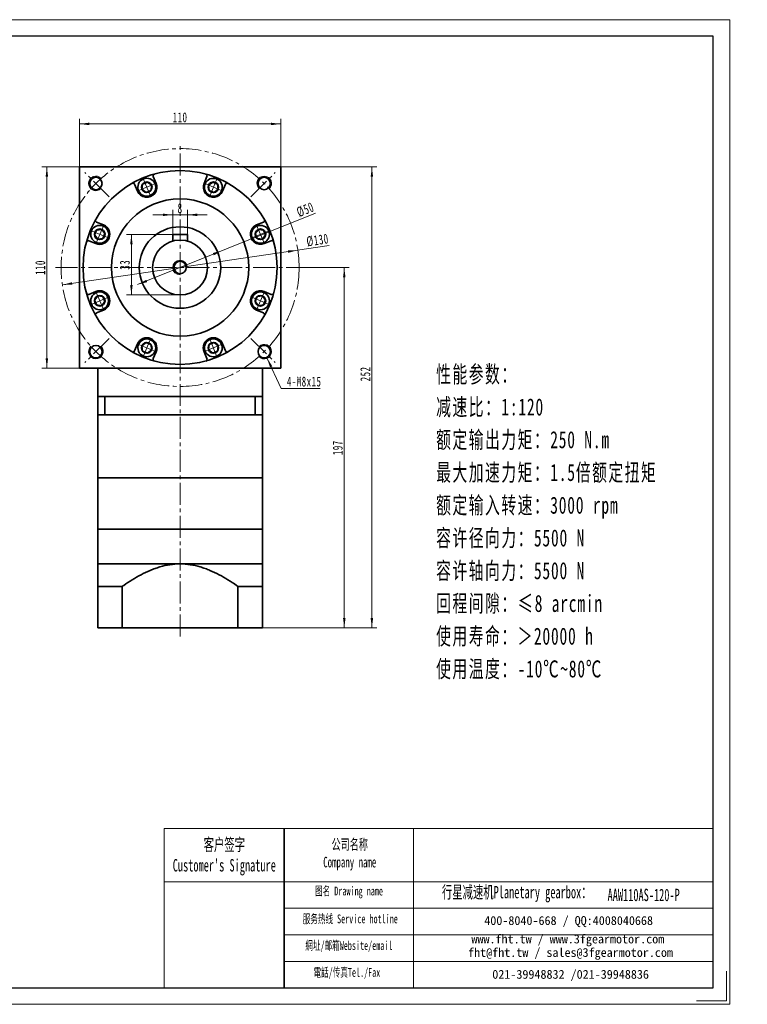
# Model space of a CAD drawing. Header units: millimetres. Extents: x -350 to 421, y -225 to 332.
# Tile 2 of 2: x 23 to 421, y -225 to 314. Entities that reach past the tile are written whole.
import ezdxf

# ---------------------------------------------------------------- set-up
doc = ezdxf.new("R2010")
doc.units = ezdxf.units.MM
doc.set_wipeout_variables(frame=1)
doc.linetypes.add('点画线', pattern=[18, 12, -2, 2, -2])
doc.layers.get('0').update_dxf_attribs({"lineweight": 35})
for name, color, linetype, lineweight in [('7标注层', 4, 'Continuous', 18), ('CDRAFT0', 7, 'Continuous', 35), ('EB0', 7, 'Continuous', 35), ('EB0_1', 7, 'Continuous', 35), ('SLD-0', 7, 'Continuous', 18), ('中心线层', 1, '点画线', 18), ('图框_外框线', 7, 'Continuous', 18), ('尺寸线层', 3, 'Continuous', 18), ('粗实线层', 7, 'Continuous', 35), ('粗实线层_1', 7, 'Continuous', 35)]:
    doc.layers.add(name, color=color, linetype=linetype, lineweight=lineweight)
doc.styles.add('SLDTEXTSTYLE4', font='txt', dxfattribs={"width": 0.611111})
doc.styles.add('标准', font='txt', dxfattribs={"width": 0.667})
doc.dimstyles.new('a4-1-1', dxfattribs={"dimtxt": 3, "dimasz": 3, "dimexe": 1.5, "dimexo": 0, "dimgap": 0.5, "dimtad": 1, "dimdec": 3, "dimdsep": 46, "dimtxsty": '标准', "dimblk": '_CAXARROW', "dimcen": 0, "dimdle": 6, "dimazin": 2, "dimtfac": 0.707107, "dimtdec": 3, "dimtix": 1, "dimtmove": 2, "dimatfit": 3, "dimfxl": 0, "dimfrac": 2, "dimtolj": 1, "dimarcsym": 0})

# ---------------------------------------------------------------- blocks, each defined once
blk = doc.blocks.new('*X14')
at = {"layer": '尺寸线层', "linetype": 'Continuous'}
for points in [[(56, 256.64), (61.4, 257.31), (61.4, 255.96)], [(166, 256.64), (160.6, 257.31), (160.6, 255.96)]]:
    blk.add_hatch(color=0, dxfattribs=at).paths.add_polyline_path(points, flags=0)
at = {"layer": '尺寸线层', "color": 0, "linetype": 'Continuous'}
for p, q in [((56, 233.14), (56, 259.34)), ((166, 233.14), (166, 259.34)), ((56, 256.64), (166, 256.64))]:
    blk.add_line(p, q, dxfattribs=at)
at = {"layer": '尺寸线层', "color": 0, "insert": (111, 260.21), "char_height": 5.4, "width": 14.3527, "attachment_point": 5, "line_spacing_factor": 1.15057, "style": '标准'}
blk.add_mtext('\\T1.1;110', dxfattribs=at)
blk = doc.blocks.new('_CAXARROW')
blk.add_hatch(color=0).paths.add_polyline_path([(0, 0), (-1, 0.125), (-1, -0.125)], flags=0)
blk = doc.blocks.new('*X15')
at = {"layer": '尺寸线层', "linetype": 'Continuous'}
for points in [[(38.25, 233.14), (37.57, 227.74), (38.92, 227.74)], [(38.25, 123.14), (37.57, 128.54), (38.92, 128.54)]]:
    blk.add_hatch(color=0, dxfattribs=at).paths.add_polyline_path(points, flags=0)
at = {"layer": '尺寸线层', "color": 0, "linetype": 'Continuous'}
for p, q in [((56, 233.14), (35.55, 233.14)), ((38.25, 123.14), (38.25, 233.14)), ((56, 123.14), (35.55, 123.14))]:
    blk.add_line(p, q, dxfattribs=at)
at = {"layer": '尺寸线层', "color": 0, "insert": (34.68, 178.14), "char_height": 5.4, "width": 14.3527, "attachment_point": 5, "rotation": 90, "line_spacing_factor": 1.15057, "style": '标准'}
blk.add_mtext('\\T1.1;110', dxfattribs=at)
blk = doc.blocks.new('*X16')
at = {"layer": '尺寸线层', "linetype": 'Continuous'}
for points in [[(175.31, 187.64), (170.06, 186.18), (169.87, 187.52)], [(46.7, 168.64), (52.14, 168.76), (51.95, 170.1)]]:
    blk.add_hatch(color=0, dxfattribs=at).paths.add_polyline_path(points, flags=0)
at = {"layer": '尺寸线层', "color": 0, "linetype": 'Continuous'}
blk.add_line((192.47, 190.17), (46.7, 168.64), dxfattribs=at)
at = {"layer": '尺寸线层', "color": 0, "insert": (186.08, 193.08), "char_height": 5.4, "width": 23.5733, "attachment_point": 5, "rotation": 8.4015, "line_spacing_factor": 1.15057, "style": '标准'}
blk.add_mtext('\\T1.1;%%C130', dxfattribs=at)
blk = doc.blocks.new('*X17')
at = {"layer": '尺寸线层', "linetype": 'Continuous'}
for points in [[(200.69, 178.14), (201.36, 172.74), (200.01, 172.74)], [(200.69, -18.86), (201.36, -13.46), (200.01, -13.46)]]:
    blk.add_hatch(color=0, dxfattribs=at).paths.add_polyline_path(points, flags=0)
at = {"layer": '尺寸线层', "color": 0, "linetype": 'Continuous'}
for p, q in [((179, 178.14), (203.39, 178.14)), ((200.69, 178.14), (200.69, -18.86)), ((156, -18.86), (203.39, -18.86))]:
    blk.add_line(p, q, dxfattribs=at)
at = {"layer": '尺寸线层', "color": 0, "insert": (197.12, 79.64), "char_height": 5.4, "width": 14.0412, "attachment_point": 5, "rotation": 90, "line_spacing_factor": 1.15057, "style": '标准'}
blk.add_mtext('\\T1.1;197', dxfattribs=at)
blk = doc.blocks.new('*X18')
at = {"layer": '尺寸线层', "linetype": 'Continuous'}
for points in [[(215.76, 233.14), (215.08, 227.74), (216.43, 227.74)], [(215.76, -18.86), (215.08, -13.46), (216.43, -13.46)]]:
    blk.add_hatch(color=0, dxfattribs=at).paths.add_polyline_path(points, flags=0)
at = {"layer": '尺寸线层', "color": 0, "linetype": 'Continuous'}
for p, q in [((166, 233.14), (218.46, 233.14)), ((215.76, -18.86), (215.76, 233.14)), ((156, -18.86), (218.46, -18.86))]:
    blk.add_line(p, q, dxfattribs=at)
at = {"layer": '尺寸线层', "color": 0, "insert": (212.19, 119.99), "char_height": 5.4, "width": 14.2748, "attachment_point": 5, "rotation": 90, "line_spacing_factor": 1.15057, "style": '标准'}
blk.add_mtext('\\T1.1;252', dxfattribs=at)
blk = doc.blocks.new('*X19')
at = {"layer": '尺寸线层', "linetype": 'Continuous'}
blk.add_hatch(color=0, dxfattribs=at).paths.add_polyline_path([(-8.17, 16.85), (-5.3, 12.23), (-6.53, 11.67)], flags=0)
at = {"layer": '尺寸线层', "color": 0, "linetype": 'Continuous'}
blk.add_line((-8.17, 16.85), (-0.41, 0), dxfattribs=at)
at = {"layer": '尺寸线层', "color": 0}
for p, q in [((-0.41, 0), (0, 0)), ((0, 0), (20.8, 0)), ((0, 0), (0, 0))]:
    blk.add_line(p, q, dxfattribs=at)
at = {"layer": '尺寸线层', "color": 0, "insert": (2.7, 1.08), "char_height": 5.4, "width": 36.2049, "attachment_point": 7, "line_spacing_factor": 1.15057, "style": '标准'}
blk.add_mtext('\\T1.1;4-M8x15', dxfattribs=at)
blk = doc.blocks.new('*X20')
at = {"layer": '中心线层', "linetype": '点画线', "lineweight": 18}
for p, q in [((0, -5.64), (0, 5.64)), ((-5.64, 0), (5.64, 0))]:
    blk.add_line(p, q, dxfattribs=at)
at = {"layer": '粗实线层'}
for p, q in [((-2.89, 0), (-1.44, 2.5)), ((-2.89, 0), (-1.44, -2.5)), ((-1.44, 2.5), (1.44, 2.5)), ((2.89, 0), (1.44, 2.5)), ((2.89, 0), (1.44, 2.5)), ((2.89, 0), (1.44, -2.5)), ((-1.44, -2.5), (1.44, -2.5))]:
    blk.add_line(p, q, dxfattribs=at)
blk.add_circle((0, 0), 2.89, dxfattribs=at)
for start, end in [(0, 180), (180, 360)]:
    blk.add_arc((0, 0), 4.89, start, end, dxfattribs=at)
blk = doc.blocks.new('*X21')
at = {"layer": '尺寸线层', "linetype": 'Continuous'}
for points in [[(134.2, 187.48), (129.44, 184.83), (128.93, 186.09)], [(87.81, 168.8), (93.07, 170.19), (92.57, 171.45)]]:
    blk.add_hatch(color=0, dxfattribs=at).paths.add_polyline_path(points, flags=0)
at = {"layer": '尺寸线层', "color": 0, "linetype": 'Continuous'}
blk.add_line((185.02, 207.94), (87.81, 168.8), dxfattribs=at)
at = {"layer": '尺寸线层', "color": 0, "insert": (179.41, 209.79), "char_height": 5.4, "width": 18.0908, "attachment_point": 5, "rotation": 21.9295, "line_spacing_factor": 1.15057, "style": '标准'}
blk.add_mtext('\\T1.1;%%C50', dxfattribs=at)
blk = doc.blocks.new('*X29')
at = {"layer": '尺寸线层', "linetype": 'Continuous'}
for points in [[(107, 206.95), (101.6, 206.28), (101.6, 207.63)], [(115, 206.95), (120.4, 206.28), (120.4, 207.63)]]:
    blk.add_hatch(color=0, dxfattribs=at).paths.add_polyline_path(points, flags=0)
at = {"layer": '尺寸线层', "color": 0, "linetype": 'Continuous'}
for p, q in [((125.8, 206.95), (96.2, 206.95)), ((107, 196.14), (107, 209.65)), ((115, 196.14), (115, 209.65))]:
    blk.add_line(p, q, dxfattribs=at)
at = {"layer": '尺寸线层', "color": 0, "insert": (111, 210.52), "char_height": 5.4, "width": 10.8, "attachment_point": 5, "line_spacing_factor": 1.15057, "style": '标准'}
blk.add_mtext('\\T1.1;8', dxfattribs=at)
blk = doc.blocks.new('*X30')
at = {"layer": '尺寸线层', "linetype": 'Continuous'}
for points in [[(84.42, 196.14), (85.1, 190.74), (83.75, 190.74)], [(84.42, 163.14), (85.1, 168.54), (83.75, 168.54)]]:
    blk.add_hatch(color=0, dxfattribs=at).paths.add_polyline_path(points, flags=0)
at = {"layer": '尺寸线层', "color": 0, "linetype": 'Continuous'}
for p, q in [((107, 196.14), (81.72, 196.14)), ((84.42, 196.14), (84.42, 163.14)), ((111, 163.14), (81.72, 163.14))]:
    blk.add_line(p, q, dxfattribs=at)
at = {"layer": '尺寸线层', "color": 0, "insert": (80.85, 179.64), "char_height": 5.4, "width": 10.8, "attachment_point": 5, "rotation": 90, "line_spacing_factor": 1.15057, "style": '标准'}
blk.add_mtext('\\T1.1;33', dxfattribs=at)

msp = doc.modelspace()

# ---------------------------------------------------------------- linework, layer by layer
msp.add_line((167.8693, -128.5432), (167.8693, -215.5404))
at = {"layer": '7标注层', "color": 0}
msp.add_line((102.2434, -128.5432), (102.2434, -215.5255), dxfattribs=at)
at = {"layer": 'CDRAFT0', "color": 7}
for points in [[(79.3844, 3.8079), (79.6561, 4.0006), (79.9287, 4.1922), (83.2627, 6.5148), (86.4056, 8.494), (91.3205, 11.0896), (92.9927, 11.8919), (95.5667, 12.9728), (96.4357, 13.3126), (98.1989, 13.9455), (99.0932, 14.2382), (103.5757, 15.5526), (107.2403, 16.1395), (111.0044, 16.1395)], [(142.6244, 3.8079), (142.3527, 4.0006), (142.0801, 4.1922), (138.7461, 6.5148), (135.6032, 8.494), (130.6883, 11.0896), (129.0162, 11.8919), (126.4421, 12.9728), (125.5731, 13.3126), (123.8099, 13.9455), (122.9156, 14.2382), (118.4332, 15.5526), (114.7685, 16.1395), (111.0044, 16.1395)]]:
    msp.add_open_spline(points, degree=3, knots=[0, 0, 0, 0, 0.99690397, 0.99690397, 12.15872641, 12.15872641, 17.73963764, 17.73963764, 20.53009325, 20.53009325, 23.32054886, 23.32054886, 34.48237131, 34.48237131, 34.48237131, 34.48237131], dxfattribs=at)
at = {"layer": 'EB0'}
for p, q in [((66.0044, 107.6395), (66.0044, 97.6395)), ((156.0044, 107.6395), (66.0044, 107.6395)), ((70.0044, 107.6395), (70.0044, 97.6395)), ((152.0044, 107.6395), (152.0044, 97.6395)), ((156.0044, 107.6395), (156.0044, 97.6395)), ((156.0044, 97.6395), (66.0044, 97.6395)), ((66.0044, 97.6395), (66.0044, 63.1395)), ((156.0044, 97.6395), (156.0044, 63.1395)), ((156.0044, 63.1395), (66.0044, 63.1395)), ((156.0044, 63.1395), (66.0044, 63.1395)), ((156.0044, 35.1395), (66.0044, 35.1395))]:
    msp.add_line(p, q, dxfattribs=at)
at = {"layer": 'EB0_1'}
for p, q in [((156.0044, 63.1395), (66.0044, 63.1395)), ((66.0044, 63.1395), (66.0044, 16.1395)), ((156.0044, 63.1395), (156.0044, -18.8609)), ((66.0044, 35.1395), (66.0044, -18.8609)), ((156.0044, 35.1395), (156.0044, -18.8609)), ((79.3844, 3.8079), (79.3844, -18.8609)), ((142.6244, 3.8079), (142.6244, -18.8609)), ((156.0044, -18.8609), (66.0044, -18.8609))]:
    msp.add_line(p, q, dxfattribs=at)
at = {"layer": '中心线层'}
for p, q in [((111.0044, -23.5268), (111.0044, 246.1395)), ((72.2844, 216.8596), (59.0083, 230.1357)), ((149.7244, 216.8596), (163.0006, 230.1357)), ((149.7244, 216.8596), (163.0006, 230.1357)), ((43.0044, 178.1395), (179.0044, 178.1395)), ((72.2844, 139.4195), (59.0083, 126.1434)), ((72.2844, 139.4195), (59.0083, 126.1434)), ((149.7244, 139.4195), (163.0006, 126.1434)), ((149.7244, 139.4195), (163.0006, 126.1434))]:
    msp.add_line(p, q, dxfattribs=at)
msp.add_circle((111.0044, 178.1395), 65, dxfattribs=at)
at = {"layer": '图框_外框线'}
for p, q in [((102.2434, -128.5432), (167.8693, -128.5432)), ((167.8693, -128.5432), (167.8693, -215.5255)), ((167.8693, -128.5432), (402.1723, -128.5432)), ((238.5767, -128.5432), (238.5767, -215.5255)), ((102.2434, -157.5692), (167.8693, -157.5692)), ((167.8693, -157.5692), (402.1723, -157.5692)), ((167.8693, -172.0823), (402.1723, -172.0823)), ((167.8693, -186.5953), (402.1723, -186.5953)), ((167.8693, -201.1083), (402.1723, -201.1083))]:
    msp.add_line(p, q, dxfattribs=at)
at = {"layer": '图框_外框线', "color": 3}
msp.add_lwpolyline([(409.4208, -206.4649), (409.4208, -222.774), (393.1116, -222.774)], dxfattribs=at)
at = {"layer": '粗实线层'}
for p, q in [((56.0044, 123.1395), (56.0044, 233.1395)), ((56.0044, 233.1395), (166.0044, 233.1395)), ((166.0044, 233.1395), (166.0044, 123.1395)), ((97.9083, 224.1286), (96.3423, 227.9092)), ((124.1005, 224.1286), (125.6665, 227.9092)), ((87.7456, 219.9191), (86.1796, 223.6997)), ((134.2632, 219.9191), (135.8292, 223.6997)), ((69.2249, 201.3983), (65.4442, 202.9643)), ((152.7839, 201.3983), (156.5646, 202.9643)), ((115.0044, 196.1395), (107.0044, 196.1395)), ((107.0044, 196.1395), (107.0044, 192.5964)), ((115.0044, 196.1395), (115.0044, 192.5964)), ((65.0154, 191.2357), (61.2347, 192.8017)), ((156.9934, 191.2357), (160.7741, 192.8017)), ((65.0154, 165.0434), (61.2347, 163.4774)), ((156.9934, 165.0434), (160.7741, 163.4774)), ((69.2249, 154.8807), (65.4442, 153.3147)), ((152.7839, 154.8807), (156.5646, 153.3147)), ((87.7456, 136.36), (86.1796, 132.5794)), ((134.2632, 136.36), (135.8292, 132.5794)), ((97.9083, 132.1505), (96.3423, 128.3699)), ((124.1005, 132.1505), (125.6665, 128.3699)), ((166.0044, 123.1395), (56.0044, 123.1395)), ((66.0044, 107.6395), (66.0044, 123.1395)), ((156.0044, 107.6395), (156.0044, 123.1395)), ((66.0044, 16.1395), (156.0044, 16.1395))]:
    msp.add_line(p, q, dxfattribs=at)
for centre, radius in [((111.0044, 178.1395), 53), ((65.0425, 224.1015), 3.4), ((156.9664, 224.1015), 3.4), ((156.9664, 224.1015), 3.4), ((111.0044, 178.1395), 37.5), ((111.0044, 178.1395), 22.25), ((111.0044, 178.1395), 15), ((111.0044, 178.1395), 3.4), ((65.0425, 132.1776), 3.4), ((65.0425, 132.1776), 3.4), ((156.9664, 132.1776), 3.4), ((156.9664, 132.1776), 3.4)]:
    msp.add_circle(centre, radius, dxfattribs=at)
at = {"layer": '粗实线层', "lineweight": 18}
for centre, start, end in [((65.0425, 224.1015), 43.236775, 315), ((156.9664, 224.1015), 313.236775, 225), ((156.9664, 224.1015), 313.236775, 225), ((111.0044, 178.1395), 0, 270), ((65.0425, 132.1776), 133.236775, 45), ((65.0425, 132.1776), 133.236775, 45), ((156.9664, 132.1776), 223.236775, 135), ((156.9664, 132.1776), 223.236775, 135)]:
    msp.add_arc(centre, 4, start, end, dxfattribs=at)
at = {"layer": '粗实线层'}
for centre, radius, start, end in [((97.2662, 228.2919), 1, 105.319165, 202.500034), ((124.7427, 228.2919), 1, 337.499966, 74.680835), ((85.2557, 223.317), 1, 22.499966, 119.680835), ((92.8269, 222.0238), 5.5, 202.5, 22.5), ((129.1819, 222.0238), 5.5, 157.5, 337.5), ((136.7531, 223.317), 1, 60.319165, 157.500034), ((65.8269, 203.8882), 1, 150.319165, 247.500034), ((67.1201, 196.317), 5.5, 247.5, 67.5), ((154.8887, 196.317), 5.5, 112.5, 292.5), ((156.1819, 203.8882), 1, 292.499966, 29.680835), ((60.852, 191.8778), 1, 67.499966, 164.680835), ((161.1568, 191.8778), 1, 15.319165, 112.500034), ((60.852, 164.4013), 1, 195.319165, 292.500034), ((67.1201, 159.9621), 5.5, 292.5, 112.5), ((154.8887, 159.9621), 5.5, 67.5, 247.5), ((161.1568, 164.4013), 1, 247.499966, 344.680835), ((65.8269, 152.3909), 1, 112.499966, 209.680835), ((156.1819, 152.3909), 1, 330.319165, 67.500034), ((92.8269, 134.2553), 5.5, 337.5, 157.5), ((129.1819, 134.2553), 5.5, 22.5, 202.5), ((85.2557, 132.9621), 1, 240.319165, 337.500034), ((136.7531, 132.9621), 1, 202.499966, 299.680835), ((97.2662, 127.9872), 1, 157.499966, 254.680835), ((124.7427, 127.9872), 1, 285.319165, 22.500034)]:
    msp.add_arc(centre, radius, start, end, dxfattribs=at)
at = {"layer": '粗实线层_1'}
for p, q in [((79.3844, 3.8079), (66.0044, 3.8079)), ((142.6244, 3.8079), (156.0044, 3.8079))]:
    msp.add_line(p, q, dxfattribs=at)

# ---------------------------------------------------------------- block references
at = {"layer": '尺寸线层'}
msp.add_blockref('*X19', (166.6392, 111.9696), dxfattribs=at)
at = {"layer": '粗实线层'}
for p, rotation in [((92.8269, 222.0238), 22.5), ((92.8269, 134.2553), 157.5000000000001), ((129.1819, 134.2553), 202.5)]:
    msp.add_blockref('*X20', p, dxfattribs=dict(at, rotation=rotation))

# ---------------------------------------------------------------- texts
at = {"layer": 'SLD-0', "color": 1, "attachment_point": 2, "style": 'SLDTEXTSTYLE4'}
for s, insert, char_height, width in [("{\\fSimSun|b1|i0|c134|p2;客户签字\\PCustomer's Signature}", (135.1695, -133.9131), 6.772751, 84.25372), ('{\\fSimSun|b1|i0|c134|p2;公司名称\\PCompany name}', (203.6714, -134.2726), 5.805215, 75.15941), ('{\\fSimSun|b1|i0|c134|p2;图名 Drawing name}', (203.2746, -160.2445), 4.837679, 61.867553), ('{\\fSimSun|b1|i0|c134|p2;  \\H1.1667x;行星减速机Planetary gearbox\\fSimSun|b0|i0|c134|p2;：}', (292.4602, -159.8713), 5.805215, 91.302334), ('AAW110AS-120-P', (364.1812, -161.4126), 6.772751, 49.288559), ('{\\fSimSun|b1|i0|c134|p2;服务热线 Service hotline}', (203.9606, -175.4565), 4.837679, 68.926397), ('{\\fSimSun|b1|i0|c134|p2;網址/邮箱Website/email}', (203.2073, -190.0317), 4.837679, 71.745892), ('{\\fSimSun|b1|i0|c134|p2;電話/传真Tel./Fax}', (202.1235, -204.7205), 4.837679, 72.608785)]:
    msp.add_mtext(s, dxfattribs=dict(at, insert=insert, char_height=char_height, width=width))
at = {"layer": 'SLD-0', "color": 1, "char_height": 4.837679, "attachment_point": 2}
for s, insert, width in [('{\\fSimSun|b1|i0|c134|p2;400-8040-668 / QQ:4008040668}', (323.2112, -176.3809), 140.851011), ('{\\fSimSun|b1|i0|c134|p2;www.fht.tw / www.3fgearmotor.com }', (322.7652, -186.4571), 141.00957), ('{\\fSimSun|b1|i0|c134|p2;fht@fht.tw / sales@3fgearmotor.com }', (324.2395, -193.8236), 141.00957), ('{\\fSimSun|b1|i0|c134|p2;021-39948832 /021-39948836 }', (324.2901, -205.7782), 107.671474)]:
    msp.add_mtext(s, dxfattribs=dict(at, insert=insert, width=width))
at = {"layer": '尺寸线层', "insert": (250.842, 124.5057), "char_height": 6.53184, "width": 126.175982, "attachment_point": 1, "line_spacing_factor": 1.15057, "style": '标准'}
msp.add_mtext('\\T1.1;{\\H1.42857x;性能参数：\\P减速比：1:120\\P额定输出力矩：250 N.m\\P最大加速力矩：1.5倍额定扭矩\\P额定输入转速：3000 rpm\\P容许径向力：5500 N\\P容许轴向力：5500 N\\P回程间隙：≤8 arcmin\\P使用寿命：＞20000 h\\P使用温度：-10℃~80℃\\P}', dxfattribs=at)

# ---------------------------------------------------------------- dimensions: what is measured, and where the dimension line sits
at = {"layer": '尺寸线层'}
for base, p1, p2, picture, middle in [((166.0044, 256.6392), (56.0044, 233.1395), (166.0044, 233.1395), '*X14', (111.0044, 260.21)), ((107.0044, 206.954), (115.0044, 196.1395), (107.0044, 196.1395), '*X29', (111.0044, 210.5248))]:
    dim = msp.add_linear_dim(base=base, p1=p1, p2=p2, dimstyle='a4-1-1', override={"dimsah": 1, "dimtfill": 1, "dimtzin": 8}, dxfattribs=at)
    dim.commit()
    dim.dimension.update_dxf_attribs({"geometry": picture, "text_midpoint": middle, "dimtype": 160})
for base, p1, p2, angle, picture, middle in [((38.2482, 233.1395), (56.0044, 123.1395), (56.0044, 233.1395), 90, '*X15', (34.6773, 178.1395)), ((215.7592, 233.1395), (156.0044, -18.8609), (166.0044, 233.1395), 90, '*X18', (212.1883, 119.986)), ((84.4246, 163.1395), (107.0044, 196.1395), (111.0044, 163.1395), 270, '*X30', (80.8538, 179.6395)), ((200.6893, -18.8609), (179.0044, 178.1395), (156.0044, -18.8609), 270, '*X17', (197.1185, 79.6393))]:
    dim = msp.add_linear_dim(base=base, p1=p1, p2=p2, angle=angle, dimstyle='a4-1-1', override={"dimsah": 1, "dimtfill": 1, "dimtzin": 8}, dxfattribs=at)
    dim.commit()
    dim.dimension.update_dxf_attribs({"geometry": picture, "text_midpoint": middle, "dimtype": 160})
dim = msp.add_diameter_dim_2p(p1=(46.702, 168.6425), p2=(175.3069, 187.6366), dimstyle='a4-1-1', override={"dimpost": '%%C<>', "dimsah": 1, "dimtfill": 1, "dimtzin": 8}, dxfattribs=at)
dim.commit()
dim.dimension.update_dxf_attribs({"geometry": '*X16', "text_midpoint": (186.6363, 189.3099), "dimtype": 163})

# ---------------------------------------------------------------- next in the draw order: wipeouts: each hides what was drawn before it
for points in [[(133.6996, 220.1525), (133.9496, 220.937), (133.9496, 220.937), (134.0641, 222.2991), (133.7972, 223.6396), (133.1697, 224.854), (132.2305, 225.8471), (131.0532, 226.5416), (131.0532, 226.5416), (129.7296, 226.883), (128.3633, 226.8448), (127.0609, 226.4299), (125.9242, 225.6707), (125.0421, 224.6266), (125.0421, 224.6266), (124.6641, 223.8951), (124.6641, 223.8951), (124.3337, 222.6621), (124.3337, 221.3856), (124.6641, 220.1525), (125.3024, 219.047), (126.205, 218.1443), (127.3106, 217.5061), (127.3106, 217.5061), (128.7982, 217.1489), (130.3234, 217.2689), (131.7369, 217.8544), (132.9003, 218.848)], [(68.9915, 200.8348), (68.207, 201.0847), (68.207, 201.0847), (66.8449, 201.1993), (65.5043, 200.9323), (64.29, 200.3048), (63.2968, 199.3657), (62.6024, 198.1883), (62.6024, 198.1883), (62.2609, 196.8648), (62.2991, 195.4984), (62.7141, 194.196), (63.4732, 193.0594), (64.5174, 192.1772), (64.5174, 192.1772), (65.2488, 191.7992), (65.2488, 191.7992), (66.4819, 191.4688), (67.7584, 191.4688), (68.9915, 191.7992), (70.097, 192.4375), (70.9996, 193.3402), (71.6379, 194.4457), (71.6379, 194.4457), (71.9951, 195.9333), (71.875, 197.4586), (71.2895, 198.872), (70.2959, 200.0354)], [(156.76, 191.7992), (157.4914, 192.1772), (157.4914, 192.1772), (158.5356, 193.0594), (159.2948, 194.196), (159.7097, 195.4984), (159.7479, 196.8648), (159.4065, 198.1883), (159.4065, 198.1883), (158.712, 199.3657), (157.7188, 200.3048), (156.5045, 200.9323), (155.1639, 201.1993), (153.8018, 201.0847), (153.8018, 201.0847), (153.0174, 200.8348), (153.0174, 200.8348), (151.9118, 200.1965), (151.0092, 199.2939), (150.3709, 198.1883), (150.0405, 196.9553), (150.0405, 195.6787), (150.3709, 194.4457), (150.3709, 194.4457), (151.1703, 193.1412), (152.3337, 192.1476), (153.7471, 191.5621), (155.2724, 191.4421)], [(65.2488, 164.4799), (64.5174, 164.1019), (64.5174, 164.1019), (63.4732, 163.2197), (62.7141, 162.0831), (62.2991, 160.7807), (62.2609, 159.4143), (62.6024, 158.0908), (62.6024, 158.0908), (63.2968, 156.9134), (64.29, 155.9743), (65.5043, 155.3468), (66.8449, 155.0798), (68.207, 155.1944), (68.207, 155.1944), (68.9915, 155.4443), (68.9915, 155.4443), (70.097, 156.0826), (70.9996, 156.9852), (71.6379, 158.0908), (71.9683, 159.3238), (71.9683, 160.6004), (71.6379, 161.8334), (71.6379, 161.8334), (70.8385, 163.1379), (69.6752, 164.1315), (68.2617, 164.717), (66.7365, 164.837)], [(153.0174, 155.4443), (153.8018, 155.1944), (153.8018, 155.1944), (155.1639, 155.0798), (156.5045, 155.3468), (157.7188, 155.9743), (158.712, 156.9134), (159.4065, 158.0908), (159.4065, 158.0908), (159.7479, 159.4143), (159.7097, 160.7807), (159.2948, 162.0831), (158.5356, 163.2197), (157.4914, 164.1019), (157.4914, 164.1019), (156.76, 164.4799), (156.76, 164.4799), (155.527, 164.8102), (154.2504, 164.8102), (153.0174, 164.4799), (151.9118, 163.8416), (151.0092, 162.9389), (150.3709, 161.8334), (150.3709, 161.8334), (150.0138, 160.3457), (150.1338, 158.8205), (150.7193, 157.4071), (151.7129, 156.2437)]]:
    msp.add_wipeout(points).dxf.layer = '粗实线层'

# ---------------------------------------------------------------- next in the draw order: linework, layer by layer
at = {"layer": '图框_外框线', "color": 3}
msp.add_lwpolyline([(-349.8598, -224.5861), (411.2329, -224.5861), (411.2329, 313.6151), (-349.8598, 313.6151)], close=True, dxfattribs=at)
at = {"layer": '图框_外框线', "color": 3, "lineweight": 25}
msp.add_lwpolyline([(-304.5567, -215.5255), (402.1723, -215.5255), (402.1723, 304.5545), (-304.5567, 304.5545)], close=True, dxfattribs=at)

# ---------------------------------------------------------------- next in the draw order: block references
at = {"layer": '粗实线层'}
for p, rotation in [((129.1819, 222.0238), 337.5000000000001), ((67.1201, 196.317), 67.50000000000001), ((154.8887, 196.317), 292.5000000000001), ((67.1201, 159.9621), 112.5), ((154.8887, 159.9621), 247.5000000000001)]:
    msp.add_blockref('*X20', p, dxfattribs=dict(at, rotation=rotation))

# ---------------------------------------------------------------- next in the draw order: dimensions: what is measured, and where the dimension line sits
at = {"layer": '尺寸线层'}
dim = msp.add_diameter_dim_2p(p1=(87.8133, 168.8029), p2=(134.1955, 187.4762), dimstyle='a4-1-1', override={"dimpost": '%%C<>', "dimsah": 1, "dimtfill": 1, "dimtzin": 8}, dxfattribs=at)
dim.commit()
dim.dimension.update_dxf_attribs({"geometry": '*X21', "text_midpoint": (180.8294, 206.2508), "dimtype": 163})

doc.saveas('drawing.dxf')
